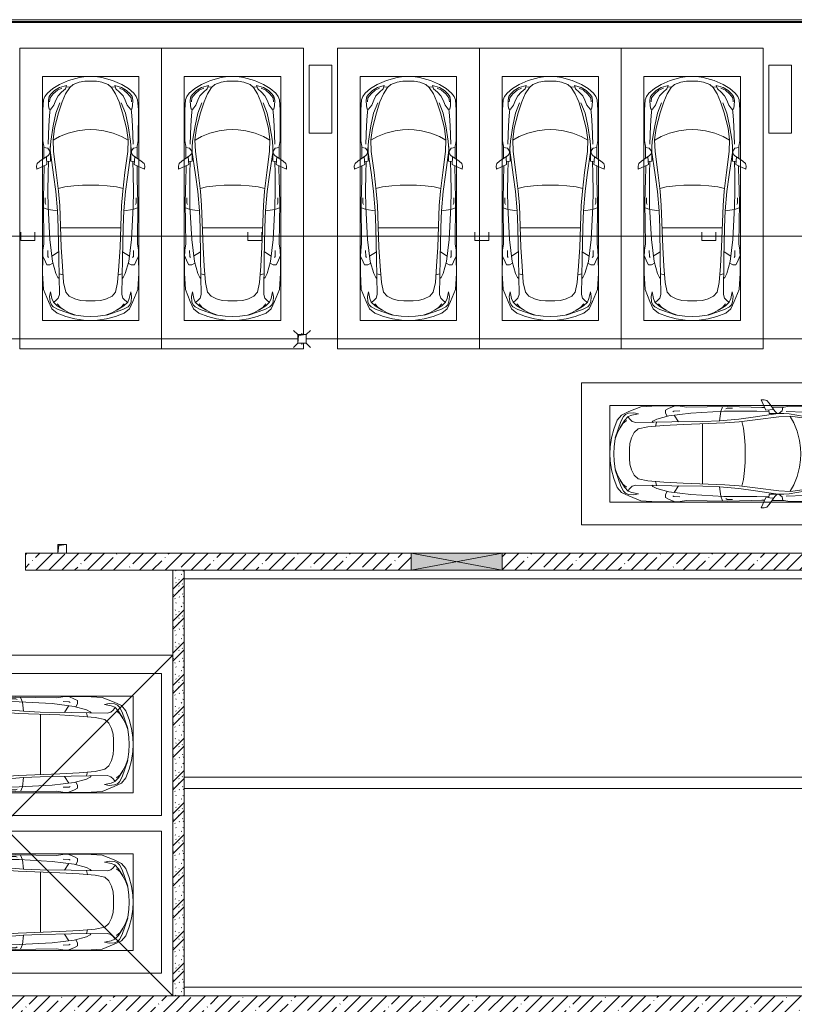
# Model space of a CAD drawing. Header units: millimetres. Extents: x -32229 to 169101, y -13689 to 125138.
# Tile 96 of 256: x 54235 to 67885, y 52800 to 70150. Entities that reach past the tile are written whole.
import ezdxf

# ---------------------------------------------------------------- set-up
doc = ezdxf.new("R2010")
doc.units = ezdxf.units.MM
doc.layers.add('A-DETL-____-OTLN', color=7, linetype='Continuous', lineweight=9, true_color=0x00a600)
for name, color, linetype, lineweight in [('A-DETL-GENF-OTLN', 7, 'Continuous', 18), ('A-FLOR-____-OTLN', 7, 'Continuous', 18), ('A-GENM-____-OTLN', 7, 'Continuous', 18), ('A-GLAZ-____-MCUT', 7, 'Continuous', 9), ('A-GLAZ-____-OTLN', 7, 'Continuous', 18), ('A-WALL-____-MCUT', 7, 'Continuous', 40), ('A-WALL-____-PATT', 7, 'Continuous', 40), ('C-PRKG-____-OTLN', 7, 'Continuous', 18), ('I-WALL-____-MCUT', 7, 'Continuous', 40), ('M-EQPM-____-OTLN', 7, 'Continuous', 18), ('P-SANR-FIXT-OTLN', 7, 'Continuous', 18), ('S-COLS-____-MCUT', 7, 'Continuous', 40)]:
    doc.layers.add(name, color=color, linetype=linetype, lineweight=lineweight)
pattern_1 = [(45, (0, 0), (-228.0985, 228.0985), []), (45, (228.1, 0), (-228.0985, 228.0985), [403.225, -80.645, 6.706, -73.939])]

# ---------------------------------------------------------------- blocks, each defined once
blk = doc.blocks.new('АР_Машиноместо - 5300x2500_С-V8--01 ЭМ')
at = {"layer": 'A-DETL-GENF-OTLN', "color": 253, "lineweight": 13, "true_color": 0xaaaaaa}
for p, q in [((813, 4729), (659, 4670)), ((681, 4606), (967, 4704)), ((970, 4772), (813, 4729)), ((988, 4707), (874, 4665)), ((1126, 4794), (970, 4772)), ((1122, 4726), (988, 4707)), ((1250, 4732), (1122, 4726)), ((1250, 4800), (1126, 4794)), ((1250, 4800), (1374, 4794)), ((1250, 4732), (1378, 4726)), ((1374, 4794), (1530, 4772)), ((1378, 4726), (1512, 4707)), ((1512, 4707), (1626, 4665)), ((1530, 4772), (1687, 4729)), ((1819, 4606), (1533, 4704)), ((1687, 4729), (1841, 4670)), ((566, 4595), (507, 4463)), ((536, 4471), (558, 4526)), ((558, 4526), (591, 4560)), ((659, 4670), (566, 4595)), ((591, 4560), (681, 4606)), ((662, 4543), (595, 4479)), ((717, 4569), (660, 4505)), ((788, 4618), (662, 4543)), ((791, 4620), (717, 4569)), ((874, 4665), (791, 4620)), ((1626, 4665), (1709, 4620)), ((1709, 4620), (1783, 4569)), ((1712, 4618), (1838, 4543)), ((1783, 4569), (1840, 4505)), ((1909, 4560), (1819, 4606)), ((1838, 4543), (1905, 4479)), ((1841, 4670), (1934, 4595)), ((1942, 4526), (1909, 4560)), ((1934, 4595), (1993, 4463)), ((1964, 4471), (1942, 4526)), ((507, 4463), (420, 4254)), ((528, 4375), (536, 4471)), ((544, 4295), (528, 4375)), ((569, 4413), (544, 4295)), ((595, 4479), (569, 4413)), ((645, 4445), (597, 4481)), ((680, 4406), (645, 4445)), ((700, 4345), (680, 4406)), ((689, 3706), (700, 4345)), ((812, 4299), (873, 4370)), ((873, 4370), (970, 4419)), ((970, 4419), (1070, 4447)), ((1070, 4447), (1167, 4453)), ((1167, 4453), (1250, 4454)), ((1333, 4453), (1250, 4454)), ((1430, 4447), (1333, 4453)), ((1530, 4419), (1430, 4447)), ((1627, 4370), (1530, 4419)), ((1688, 4299), (1627, 4370)), ((1800, 4345), (1820, 4406)), ((1811, 3706), (1800, 4345)), ((1820, 4406), (1855, 4445)), ((1855, 4445), (1903, 4481)), ((1905, 4479), (1931, 4413)), ((1931, 4413), (1956, 4295)), ((1956, 4295), (1972, 4375)), ((1972, 4375), (1964, 4471)), ((1993, 4463), (2080, 4254)), ((420, 4254), (403, 3968)), ((774, 4133), (812, 4299)), ((1726, 4133), (1688, 4299)), ((2080, 4254), (2097, 3968)), ((639, 3975), (675, 4045)), ((675, 4045), (695, 4058)), ((752, 3846), (774, 4133)), ((1748, 3846), (1726, 4133)), ((1825, 4045), (1805, 4058)), ((1861, 3975), (1825, 4045)), ((403, 3968), (406, 3688)), ((453, 3766), (478, 3819)), ((478, 3819), (533, 3818)), ((533, 3818), (586, 3790)), ((579, 3763), (639, 3975)), ((731, 3508), (752, 3846)), ((1769, 3508), (1748, 3846)), ((1921, 3763), (1861, 3975)), ((1967, 3818), (1914, 3790)), ((2022, 3819), (1967, 3818)), ((2047, 3766), (2022, 3819)), ((2097, 3968), (2094, 3688)), ((406, 3688), (409, 3560)), ((408, 3667), (453, 3766)), ((495, 3566), (497, 3672)), ((497, 3672), (510, 3691)), ((531, 3375), (579, 3763)), ((687, 3589), (566, 3664)), ((679, 3159), (689, 3706)), ((1821, 3159), (1811, 3706)), ((1813, 3589), (1934, 3664)), ((1969, 3375), (1921, 3763)), ((2003, 3672), (1990, 3691)), ((2005, 3566), (2003, 3672)), ((2092, 3667), (2047, 3766)), ((2094, 3688), (2091, 3560)), ((409, 3560), (426, 3447)), ((705, 2775), (731, 3508)), ((1795, 2775), (1769, 3508)), ((2091, 3560), (2074, 3447)), ((426, 3447), (418, 2723)), ((501, 2790), (531, 3375)), ((1999, 2790), (1969, 3375)), ((2074, 3447), (2082, 2723)), ((666, 2865), (679, 3159)), ((1834, 2865), (1821, 3159)), ((505, 2847), (421, 2813)), ((496, 2532), (501, 2790)), ((666, 2867), (505, 2847)), ((637, 2526), (666, 2867)), ((1834, 2867), (1995, 2847)), ((1863, 2526), (1834, 2867)), ((1995, 2847), (2079, 2813)), ((2004, 2532), (1999, 2790)), ((418, 2723), (428, 2308)), ((448, 2734), (460, 2756)), ((448, 2639), (448, 2734)), ((684, 2522), (705, 2775)), ((1816, 2522), (1795, 2775)), ((2052, 2734), (2040, 2756)), ((2052, 2639), (2052, 2734)), ((2082, 2723), (2072, 2308)), ((500, 2210), (496, 2532)), ((637, 2526), (597, 2231)), ((645, 2192), (684, 2522)), ((1855, 2192), (1816, 2522)), ((1863, 2526), (1903, 2231)), ((2000, 2210), (2004, 2532)), ((428, 2308), (432, 2120)), ((2072, 2308), (2068, 2120)), ((297, 2080), (301, 2131)), ((301, 2131), (480, 2053)), ((432, 2120), (431, 2074)), ((506, 1996), (500, 2210)), ((597, 2231), (535, 1798)), ((596, 1825), (645, 2192)), ((1904, 1825), (1855, 2192)), ((1903, 2231), (1965, 1798)), ((1994, 1996), (2000, 2210)), ((2199, 2131), (2020, 2053)), ((2068, 2120), (2069, 2074)), ((2203, 2080), (2199, 2131)), ((309, 2036), (297, 2080)), ((358, 1990), (309, 2036)), ((501, 1894), (358, 1990)), ((427, 1731), (427, 1943)), ((480, 2053), (471, 1914)), ((541, 1994), (476, 1998)), ((541, 1994), (540, 1733)), ((1959, 1994), (2024, 1998)), ((1959, 1994), (1960, 1733)), ((1999, 1894), (2142, 1990)), ((2020, 2053), (2029, 1914)), ((2073, 1731), (2073, 1943)), ((2142, 1990), (2191, 2036)), ((2191, 2036), (2203, 2080)), ((495, 1765), (427, 1753)), ((534, 1817), (495, 1765)), ((531, 1858), (501, 1894)), ((547, 1643), (531, 1858)), ((589, 1616), (596, 1825)), ((1911, 1616), (1904, 1825)), ((1953, 1643), (1969, 1858)), ((1966, 1817), (2005, 1765)), ((1969, 1858), (1999, 1894)), ((2005, 1765), (2073, 1753)), ((409, 1087), (411, 1634)), ((411, 1634), (427, 1731)), ((615, 1410), (589, 1616)), ((590, 1624), (704, 1557)), ((1910, 1624), (1796, 1557)), ((1885, 1410), (1911, 1616)), ((2089, 1634), (2073, 1731)), ((2091, 1087), (2089, 1634)), ((687, 1141), (615, 1410)), ((704, 1557), (853, 1499)), ((853, 1499), (1017, 1460)), ((1017, 1460), (1147, 1439)), ((1147, 1439), (1250, 1434)), ((1353, 1439), (1250, 1434)), ((1483, 1460), (1353, 1439)), ((1647, 1499), (1483, 1460)), ((1796, 1557), (1647, 1499)), ((1813, 1141), (1885, 1410)), ((421, 911), (409, 1087)), ((510, 1019), (522, 1074)), ((522, 1074), (549, 1076)), ((549, 1076), (603, 1005)), ((749, 950), (687, 1141)), ((1751, 950), (1813, 1141)), ((1951, 1076), (1897, 1005)), ((1978, 1074), (1951, 1076)), ((1990, 1019), (1978, 1074)), ((2079, 911), (2091, 1087)), ((446, 853), (421, 911)), ((506, 920), (510, 1019)), ((519, 852), (506, 920)), ((603, 1005), (639, 920)), ((639, 920), (677, 844)), ((809, 809), (749, 950)), ((1691, 809), (1751, 950)), ((1861, 920), (1823, 844)), ((1897, 1005), (1861, 920)), ((1981, 852), (1994, 920)), ((1994, 920), (1990, 1019)), ((2054, 853), (2079, 911)), ((489, 796), (446, 853)), ((584, 715), (489, 796)), ((550, 812), (519, 852)), ((616, 746), (550, 812)), ((702, 640), (584, 715)), ((704, 696), (616, 746)), ((677, 844), (738, 778)), ((825, 661), (704, 696)), ((738, 778), (805, 716)), ((805, 716), (825, 661)), ((882, 692), (809, 809)), ((1618, 692), (1691, 809)), ((1695, 716), (1675, 661)), ((1675, 661), (1796, 696)), ((1762, 778), (1695, 716)), ((1823, 844), (1762, 778)), ((1796, 696), (1884, 746)), ((1798, 640), (1916, 715)), ((1884, 746), (1950, 812)), ((1916, 715), (2011, 796)), ((1950, 812), (1981, 852)), ((2011, 796), (2054, 853)), ((862, 572), (702, 640)), ((888, 686), (815, 687)), ((1053, 518), (862, 572)), ((941, 642), (882, 692)), ((1051, 599), (941, 642)), ((1149, 583), (1051, 599)), ((1250, 582), (1149, 583)), ((1250, 582), (1351, 583)), ((1351, 583), (1449, 599)), ((1447, 518), (1638, 572)), ((1449, 599), (1559, 642)), ((1559, 642), (1618, 692)), ((1612, 686), (1685, 687)), ((1638, 572), (1798, 640)), ((1165, 503), (1053, 518)), ((1250, 500), (1165, 503)), ((1250, 500), (1335, 503)), ((1335, 503), (1447, 518))]:
    blk.add_line(p, q, dxfattribs=at)
at = {"layer": 'A-DETL-GENF-OTLN', "color": 254, "lineweight": 13, "true_color": 0xd4d4d4}
for p, q in [((695, 3980), (765, 3997)), ((1805, 3980), (1735, 3997)), ((715, 3168), (1250, 3167)), ((1785, 3168), (1250, 3167)), ((678, 2473), (795, 2446)), ((795, 2446), (956, 2427)), ((1705, 2446), (1544, 2427)), ((1822, 2473), (1705, 2446)), ((956, 2427), (1105, 2414)), ((1105, 2414), (1250, 2413)), ((1395, 2414), (1250, 2413)), ((1544, 2427), (1395, 2414)), ((514, 1369), (502, 1696)), ((590, 1368), (547, 1643)), ((1910, 1368), (1953, 1643)), ((1986, 1369), (1998, 1696)), ((525, 1189), (514, 1369)), ((637, 1146), (590, 1368)), ((1863, 1146), (1910, 1368)), ((1975, 1189), (1986, 1369)), ((537, 1076), (525, 1189)), ((710, 963), (637, 1146)), ((1790, 963), (1863, 1146)), ((1963, 1076), (1975, 1189)), ((535, 874), (528, 949)), ((592, 805), (535, 874)), ((1908, 805), (1965, 874)), ((1965, 874), (1972, 949)), ((665, 740), (592, 805)), ((743, 708), (665, 740)), ((1757, 708), (1835, 740)), ((1835, 740), (1908, 805))]:
    blk.add_line(p, q, dxfattribs=at)
at = {"layer": 'C-PRKG-____-OTLN', "color": 253, "lineweight": 13, "true_color": 0xaaaaaa}
for p, q in [((2500, 5300), (0, 5300)), ((0, 0), (0, 5300)), ((2500, 0), (2500, 5300)), ((400, 4800), (2100, 4800)), ((400, 500), (400, 4800)), ((2100, 500), (2100, 4800)), ((400, 500), (2100, 500)), ((2500, 0), (0, 0))]:
    blk.add_line(p, q, dxfattribs=at)
blk = doc.blocks.new('АР_Машиноместо - 5300x2500_С-V38--01 ЭМ')
at = {"layer": 'A-DETL-GENF-OTLN', "color": 253, "lineweight": 13, "true_color": 0xaaaaaa}
for p, q in [((813, 4729), (659, 4670)), ((681, 4606), (967, 4704)), ((970, 4772), (813, 4729)), ((988, 4707), (874, 4665)), ((1126, 4794), (970, 4772)), ((1122, 4726), (988, 4707)), ((1250, 4732), (1122, 4726)), ((1250, 4800), (1126, 4794)), ((1250, 4800), (1374, 4794)), ((1250, 4732), (1378, 4726)), ((1374, 4794), (1530, 4772)), ((1378, 4726), (1512, 4707)), ((1512, 4707), (1626, 4665)), ((1530, 4772), (1687, 4729)), ((1819, 4606), (1533, 4704)), ((1687, 4729), (1841, 4670)), ((566, 4595), (507, 4463)), ((536, 4471), (558, 4526)), ((558, 4526), (591, 4560)), ((659, 4670), (566, 4595)), ((591, 4560), (681, 4606)), ((662, 4543), (595, 4479)), ((717, 4569), (660, 4505)), ((788, 4618), (662, 4543)), ((791, 4620), (717, 4569)), ((874, 4665), (791, 4620)), ((1626, 4665), (1709, 4620)), ((1709, 4620), (1783, 4569)), ((1712, 4618), (1838, 4543)), ((1783, 4569), (1840, 4505)), ((1909, 4560), (1819, 4606)), ((1838, 4543), (1905, 4479)), ((1841, 4670), (1934, 4595)), ((1942, 4526), (1909, 4560)), ((1934, 4595), (1993, 4463)), ((1964, 4471), (1942, 4526)), ((507, 4463), (420, 4254)), ((528, 4375), (536, 4471)), ((544, 4295), (528, 4375)), ((569, 4413), (544, 4295)), ((595, 4479), (569, 4413)), ((645, 4445), (597, 4481)), ((680, 4406), (645, 4445)), ((700, 4345), (680, 4406)), ((689, 3706), (700, 4345)), ((812, 4299), (873, 4370)), ((873, 4370), (970, 4419)), ((970, 4419), (1070, 4447)), ((1070, 4447), (1167, 4453)), ((1167, 4453), (1250, 4454)), ((1333, 4453), (1250, 4454)), ((1430, 4447), (1333, 4453)), ((1530, 4419), (1430, 4447)), ((1627, 4370), (1530, 4419)), ((1688, 4299), (1627, 4370)), ((1800, 4345), (1820, 4406)), ((1811, 3706), (1800, 4345)), ((1820, 4406), (1855, 4445)), ((1855, 4445), (1903, 4481)), ((1905, 4479), (1931, 4413)), ((1931, 4413), (1956, 4295)), ((1956, 4295), (1972, 4375)), ((1972, 4375), (1964, 4471)), ((1993, 4463), (2080, 4254)), ((420, 4254), (403, 3968)), ((774, 4133), (812, 4299)), ((1726, 4133), (1688, 4299)), ((2080, 4254), (2097, 3968)), ((639, 3975), (675, 4045)), ((675, 4045), (695, 4058)), ((752, 3846), (774, 4133)), ((1748, 3846), (1726, 4133)), ((1825, 4045), (1805, 4058)), ((1861, 3975), (1825, 4045)), ((403, 3968), (406, 3688)), ((453, 3766), (478, 3819)), ((478, 3819), (533, 3818)), ((533, 3818), (586, 3790)), ((579, 3763), (639, 3975)), ((731, 3508), (752, 3846)), ((1769, 3508), (1748, 3846)), ((1921, 3763), (1861, 3975)), ((1967, 3818), (1914, 3790)), ((2022, 3819), (1967, 3818)), ((2047, 3766), (2022, 3819)), ((2097, 3968), (2094, 3688)), ((406, 3688), (409, 3560)), ((408, 3667), (453, 3766)), ((495, 3566), (497, 3672)), ((497, 3672), (510, 3691)), ((531, 3375), (579, 3763)), ((687, 3589), (566, 3664)), ((679, 3159), (689, 3706)), ((1821, 3159), (1811, 3706)), ((1813, 3589), (1934, 3664)), ((1969, 3375), (1921, 3763)), ((2003, 3672), (1990, 3691)), ((2005, 3566), (2003, 3672)), ((2092, 3667), (2047, 3766)), ((2094, 3688), (2091, 3560)), ((409, 3560), (426, 3447)), ((705, 2775), (731, 3508)), ((1795, 2775), (1769, 3508)), ((2091, 3560), (2074, 3447)), ((426, 3447), (418, 2723)), ((501, 2790), (531, 3375)), ((1999, 2790), (1969, 3375)), ((2074, 3447), (2082, 2723)), ((666, 2865), (679, 3159)), ((1834, 2865), (1821, 3159)), ((505, 2847), (421, 2813)), ((496, 2532), (501, 2790)), ((666, 2867), (505, 2847)), ((637, 2526), (666, 2867)), ((1834, 2867), (1995, 2847)), ((1863, 2526), (1834, 2867)), ((1995, 2847), (2079, 2813)), ((2004, 2532), (1999, 2790)), ((418, 2723), (428, 2308)), ((448, 2734), (460, 2756)), ((448, 2639), (448, 2734)), ((684, 2522), (705, 2775)), ((1816, 2522), (1795, 2775)), ((2052, 2734), (2040, 2756)), ((2052, 2639), (2052, 2734)), ((2082, 2723), (2072, 2308)), ((500, 2210), (496, 2532)), ((637, 2526), (597, 2231)), ((645, 2192), (684, 2522)), ((1855, 2192), (1816, 2522)), ((1863, 2526), (1903, 2231)), ((2000, 2210), (2004, 2532)), ((428, 2308), (432, 2120)), ((2072, 2308), (2068, 2120)), ((297, 2080), (301, 2131)), ((301, 2131), (480, 2053)), ((432, 2120), (431, 2074)), ((506, 1996), (500, 2210)), ((597, 2231), (535, 1798)), ((596, 1825), (645, 2192)), ((1904, 1825), (1855, 2192)), ((1903, 2231), (1965, 1798)), ((1994, 1996), (2000, 2210)), ((2199, 2131), (2020, 2053)), ((2068, 2120), (2069, 2074)), ((2203, 2080), (2199, 2131)), ((309, 2036), (297, 2080)), ((358, 1990), (309, 2036)), ((501, 1894), (358, 1990)), ((427, 1731), (427, 1943)), ((480, 2053), (471, 1914)), ((541, 1994), (476, 1998)), ((541, 1994), (540, 1733)), ((1959, 1994), (2024, 1998)), ((1959, 1994), (1960, 1733)), ((1999, 1894), (2142, 1990)), ((2020, 2053), (2029, 1914)), ((2073, 1731), (2073, 1943)), ((2142, 1990), (2191, 2036)), ((2191, 2036), (2203, 2080)), ((495, 1765), (427, 1753)), ((534, 1817), (495, 1765)), ((531, 1858), (501, 1894)), ((547, 1643), (531, 1858)), ((589, 1616), (596, 1825)), ((1911, 1616), (1904, 1825)), ((1953, 1643), (1969, 1858)), ((1966, 1817), (2005, 1765)), ((1969, 1858), (1999, 1894)), ((2005, 1765), (2073, 1753)), ((409, 1087), (411, 1634)), ((411, 1634), (427, 1731)), ((615, 1410), (589, 1616)), ((590, 1624), (704, 1557)), ((1910, 1624), (1796, 1557)), ((1885, 1410), (1911, 1616)), ((2089, 1634), (2073, 1731)), ((2091, 1087), (2089, 1634)), ((687, 1141), (615, 1410)), ((704, 1557), (853, 1499)), ((853, 1499), (1017, 1460)), ((1017, 1460), (1147, 1439)), ((1147, 1439), (1250, 1434)), ((1353, 1439), (1250, 1434)), ((1483, 1460), (1353, 1439)), ((1647, 1499), (1483, 1460)), ((1796, 1557), (1647, 1499)), ((1813, 1141), (1885, 1410)), ((421, 911), (409, 1087)), ((510, 1019), (522, 1074)), ((522, 1074), (549, 1076)), ((549, 1076), (603, 1005)), ((749, 950), (687, 1141)), ((1751, 950), (1813, 1141)), ((1951, 1076), (1897, 1005)), ((1978, 1074), (1951, 1076)), ((1990, 1019), (1978, 1074)), ((2079, 911), (2091, 1087)), ((446, 853), (421, 911)), ((506, 920), (510, 1019)), ((519, 852), (506, 920)), ((603, 1005), (639, 920)), ((639, 920), (677, 844)), ((809, 809), (749, 950)), ((1691, 809), (1751, 950)), ((1861, 920), (1823, 844)), ((1897, 1005), (1861, 920)), ((1981, 852), (1994, 920)), ((1994, 920), (1990, 1019)), ((2054, 853), (2079, 911)), ((489, 796), (446, 853)), ((584, 715), (489, 796)), ((550, 812), (519, 852)), ((616, 746), (550, 812)), ((702, 640), (584, 715)), ((704, 696), (616, 746)), ((677, 844), (738, 778)), ((825, 661), (704, 696)), ((738, 778), (805, 716)), ((805, 716), (825, 661)), ((882, 692), (809, 809)), ((1618, 692), (1691, 809)), ((1695, 716), (1675, 661)), ((1675, 661), (1796, 696)), ((1762, 778), (1695, 716)), ((1823, 844), (1762, 778)), ((1796, 696), (1884, 746)), ((1798, 640), (1916, 715)), ((1884, 746), (1950, 812)), ((1916, 715), (2011, 796)), ((1950, 812), (1981, 852)), ((2011, 796), (2054, 853)), ((862, 572), (702, 640)), ((888, 686), (815, 687)), ((1053, 518), (862, 572)), ((941, 642), (882, 692)), ((1051, 599), (941, 642)), ((1149, 583), (1051, 599)), ((1250, 582), (1149, 583)), ((1250, 582), (1351, 583)), ((1351, 583), (1449, 599)), ((1447, 518), (1638, 572)), ((1449, 599), (1559, 642)), ((1559, 642), (1618, 692)), ((1612, 686), (1685, 687)), ((1638, 572), (1798, 640)), ((1165, 503), (1053, 518)), ((1250, 500), (1165, 503)), ((1250, 500), (1335, 503)), ((1335, 503), (1447, 518))]:
    blk.add_line(p, q, dxfattribs=at)
at = {"layer": 'A-DETL-GENF-OTLN', "color": 254, "lineweight": 13, "true_color": 0xd4d4d4}
for p, q in [((695, 3980), (765, 3997)), ((1805, 3980), (1735, 3997)), ((715, 3168), (1250, 3167)), ((1785, 3168), (1250, 3167)), ((678, 2473), (795, 2446)), ((795, 2446), (956, 2427)), ((1705, 2446), (1544, 2427)), ((1822, 2473), (1705, 2446)), ((956, 2427), (1105, 2414)), ((1105, 2414), (1250, 2413)), ((1395, 2414), (1250, 2413)), ((1544, 2427), (1395, 2414)), ((514, 1369), (502, 1696)), ((590, 1368), (547, 1643)), ((1910, 1368), (1953, 1643)), ((1986, 1369), (1998, 1696)), ((525, 1189), (514, 1369)), ((637, 1146), (590, 1368)), ((1863, 1146), (1910, 1368)), ((1975, 1189), (1986, 1369)), ((537, 1076), (525, 1189)), ((710, 963), (637, 1146)), ((1790, 963), (1863, 1146)), ((1963, 1076), (1975, 1189)), ((535, 874), (528, 949)), ((592, 805), (535, 874)), ((1908, 805), (1965, 874)), ((1965, 874), (1972, 949)), ((665, 740), (592, 805)), ((743, 708), (665, 740)), ((1757, 708), (1835, 740)), ((1835, 740), (1908, 805))]:
    blk.add_line(p, q, dxfattribs=at)
at = {"layer": 'C-PRKG-____-OTLN', "color": 253, "lineweight": 13, "true_color": 0xaaaaaa}
for p, q in [((2500, 5300), (0, 5300)), ((0, 5200), (0, 5300)), ((2500, 0), (2500, 5300)), ((0, 0), (0, 5050)), ((400, 4800), (2100, 4800)), ((400, 500), (400, 4800)), ((2100, 500), (2100, 4800)), ((400, 500), (2100, 500)), ((2500, 0), (0, 0))]:
    blk.add_line(p, q, dxfattribs=at)
blk = doc.blocks.new('АР_Машиноместо - 5300x2500_С-V10--01 ЭМ')
at = {"layer": 'A-DETL-GENF-OTLN', "color": 253, "lineweight": 13, "true_color": 0xaaaaaa}
for p, q in [((1053, -518), (862, -572)), ((1165, -503), (1053, -518)), ((1250, -500), (1165, -503)), ((1250, -500), (1335, -503)), ((1335, -503), (1447, -518)), ((1447, -518), (1638, -572)), ((702, -640), (584, -715)), ((862, -572), (702, -640)), ((825, -661), (704, -696)), ((805, -716), (825, -661)), ((882, -692), (809, -809)), ((888, -686), (815, -687)), ((941, -642), (882, -692)), ((1051, -599), (941, -642)), ((1149, -583), (1051, -599)), ((1250, -582), (1149, -583)), ((1250, -582), (1351, -583)), ((1351, -583), (1449, -599)), ((1449, -599), (1559, -642)), ((1559, -642), (1618, -692)), ((1612, -686), (1685, -687)), ((1618, -692), (1691, -809)), ((1638, -572), (1798, -640)), ((1695, -716), (1675, -661)), ((1675, -661), (1796, -696)), ((1798, -640), (1916, -715)), ((446, -853), (421, -911)), ((489, -796), (446, -853)), ((584, -715), (489, -796)), ((519, -852), (506, -920)), ((550, -812), (519, -852)), ((616, -746), (550, -812)), ((704, -696), (616, -746)), ((639, -920), (677, -844)), ((677, -844), (738, -778)), ((738, -778), (805, -716)), ((809, -809), (749, -950)), ((1691, -809), (1751, -950)), ((1762, -778), (1695, -716)), ((1823, -844), (1762, -778)), ((1796, -696), (1884, -746)), ((1861, -920), (1823, -844)), ((1884, -746), (1950, -812)), ((1916, -715), (2011, -796)), ((1950, -812), (1981, -852)), ((1981, -852), (1994, -920)), ((2011, -796), (2054, -853)), ((2054, -853), (2079, -911)), ((421, -911), (409, -1087)), ((506, -920), (510, -1019)), ((510, -1019), (522, -1074)), ((549, -1076), (603, -1005)), ((603, -1005), (639, -920)), ((749, -950), (687, -1141)), ((1751, -950), (1813, -1141)), ((1897, -1005), (1861, -920)), ((1951, -1076), (1897, -1005)), ((1990, -1019), (1978, -1074)), ((1994, -920), (1990, -1019)), ((2079, -911), (2091, -1087)), ((409, -1087), (411, -1634)), ((522, -1074), (549, -1076)), ((687, -1141), (615, -1410)), ((1813, -1141), (1885, -1410)), ((1978, -1074), (1951, -1076)), ((2091, -1087), (2089, -1634)), ((615, -1410), (589, -1616)), ((590, -1624), (704, -1557)), ((704, -1557), (853, -1499)), ((853, -1499), (1017, -1460)), ((1017, -1460), (1147, -1439)), ((1147, -1439), (1250, -1434)), ((1353, -1439), (1250, -1434)), ((1483, -1460), (1353, -1439)), ((1647, -1499), (1483, -1460)), ((1796, -1557), (1647, -1499)), ((1910, -1624), (1796, -1557)), ((1885, -1410), (1911, -1616)), ((411, -1634), (427, -1731)), ((427, -1731), (427, -1943)), ((547, -1643), (531, -1858)), ((541, -1994), (540, -1733)), ((589, -1616), (596, -1825)), ((1911, -1616), (1904, -1825)), ((1953, -1643), (1969, -1858)), ((1959, -1994), (1960, -1733)), ((2089, -1634), (2073, -1731)), ((2073, -1731), (2073, -1943)), ((501, -1894), (358, -1990)), ((495, -1765), (427, -1753)), ((534, -1817), (495, -1765)), ((531, -1858), (501, -1894)), ((597, -2231), (535, -1798)), ((596, -1825), (645, -2192)), ((1904, -1825), (1855, -2192)), ((1903, -2231), (1965, -1798)), ((1966, -1817), (2005, -1765)), ((1969, -1858), (1999, -1894)), ((1999, -1894), (2142, -1990)), ((2005, -1765), (2073, -1753)), ((309, -2036), (297, -2080)), ((297, -2080), (301, -2131)), ((301, -2131), (480, -2053)), ((358, -1990), (309, -2036)), ((432, -2120), (431, -2074)), ((480, -2053), (471, -1914)), ((541, -1994), (476, -1998)), ((506, -1996), (500, -2210)), ((1959, -1994), (2024, -1998)), ((1994, -1996), (2000, -2210)), ((2020, -2053), (2029, -1914)), ((2199, -2131), (2020, -2053)), ((2068, -2120), (2069, -2074)), ((2142, -1990), (2191, -2036)), ((2191, -2036), (2203, -2080)), ((2203, -2080), (2199, -2131)), ((428, -2308), (432, -2120)), ((500, -2210), (496, -2532)), ((637, -2526), (597, -2231)), ((645, -2192), (684, -2522)), ((1855, -2192), (1816, -2522)), ((1863, -2526), (1903, -2231)), ((2000, -2210), (2004, -2532)), ((2072, -2308), (2068, -2120)), ((418, -2723), (428, -2308)), ((2082, -2723), (2072, -2308)), ((496, -2532), (501, -2790)), ((637, -2526), (666, -2867)), ((684, -2522), (705, -2775)), ((1816, -2522), (1795, -2775)), ((1863, -2526), (1834, -2867)), ((2004, -2532), (1999, -2790)), ((426, -3447), (418, -2723)), ((448, -2639), (448, -2734)), ((448, -2734), (460, -2756)), ((705, -2775), (731, -3508)), ((1795, -2775), (1769, -3508)), ((2052, -2734), (2040, -2756)), ((2052, -2639), (2052, -2734)), ((2074, -3447), (2082, -2723)), ((505, -2847), (421, -2813)), ((501, -2790), (531, -3375)), ((666, -2867), (505, -2847)), ((666, -2865), (679, -3159)), ((1834, -2865), (1821, -3159)), ((1834, -2867), (1995, -2847)), ((1999, -2790), (1969, -3375)), ((1995, -2847), (2079, -2813)), ((679, -3159), (689, -3706)), ((1821, -3159), (1811, -3706)), ((409, -3560), (426, -3447)), ((531, -3375), (579, -3763)), ((1969, -3375), (1921, -3763)), ((2091, -3560), (2074, -3447)), ((406, -3688), (409, -3560)), ((495, -3566), (497, -3672)), ((687, -3589), (566, -3664)), ((731, -3508), (752, -3846)), ((1769, -3508), (1748, -3846)), ((1813, -3589), (1934, -3664)), ((2005, -3566), (2003, -3672)), ((2094, -3688), (2091, -3560)), ((403, -3968), (406, -3688)), ((408, -3667), (453, -3766)), ((453, -3766), (478, -3819)), ((497, -3672), (510, -3691)), ((533, -3818), (586, -3790)), ((579, -3763), (639, -3975)), ((689, -3706), (700, -4345)), ((1811, -3706), (1800, -4345)), ((1921, -3763), (1861, -3975)), ((1967, -3818), (1914, -3790)), ((2003, -3672), (1990, -3691)), ((2047, -3766), (2022, -3819)), ((2092, -3667), (2047, -3766)), ((2097, -3968), (2094, -3688)), ((420, -4254), (403, -3968)), ((478, -3819), (533, -3818)), ((639, -3975), (675, -4045)), ((752, -3846), (774, -4133)), ((1748, -3846), (1726, -4133)), ((1861, -3975), (1825, -4045)), ((2022, -3819), (1967, -3818)), ((2080, -4254), (2097, -3968)), ((675, -4045), (695, -4058)), ((774, -4133), (812, -4299)), ((1726, -4133), (1688, -4299)), ((1825, -4045), (1805, -4058)), ((507, -4463), (420, -4254)), ((544, -4295), (528, -4375)), ((569, -4413), (544, -4295)), ((812, -4299), (873, -4370)), ((1688, -4299), (1627, -4370)), ((1931, -4413), (1956, -4295)), ((1956, -4295), (1972, -4375)), ((1993, -4463), (2080, -4254)), ((566, -4595), (507, -4463)), ((528, -4375), (536, -4471)), ((536, -4471), (558, -4526)), ((595, -4479), (569, -4413)), ((662, -4543), (595, -4479)), ((645, -4445), (597, -4481)), ((680, -4406), (645, -4445)), ((717, -4569), (660, -4505)), ((700, -4345), (680, -4406)), ((873, -4370), (970, -4419)), ((970, -4419), (1070, -4447)), ((1070, -4447), (1167, -4453)), ((1167, -4453), (1250, -4454)), ((1333, -4453), (1250, -4454)), ((1430, -4447), (1333, -4453)), ((1530, -4419), (1430, -4447)), ((1627, -4370), (1530, -4419)), ((1783, -4569), (1840, -4505)), ((1800, -4345), (1820, -4406)), ((1820, -4406), (1855, -4445)), ((1838, -4543), (1905, -4479)), ((1855, -4445), (1903, -4481)), ((1905, -4479), (1931, -4413)), ((1934, -4595), (1993, -4463)), ((1964, -4471), (1942, -4526)), ((1972, -4375), (1964, -4471)), ((558, -4526), (591, -4560)), ((659, -4670), (566, -4595)), ((591, -4560), (681, -4606)), ((813, -4729), (659, -4670)), ((788, -4618), (662, -4543)), ((681, -4606), (967, -4704)), ((791, -4620), (717, -4569)), ((874, -4665), (791, -4620)), ((988, -4707), (874, -4665)), ((1512, -4707), (1626, -4665)), ((1819, -4606), (1533, -4704)), ((1626, -4665), (1709, -4620)), ((1687, -4729), (1841, -4670)), ((1709, -4620), (1783, -4569)), ((1712, -4618), (1838, -4543)), ((1909, -4560), (1819, -4606)), ((1841, -4670), (1934, -4595)), ((1942, -4526), (1909, -4560)), ((970, -4772), (813, -4729)), ((1126, -4794), (970, -4772)), ((1122, -4726), (988, -4707)), ((1250, -4732), (1122, -4726)), ((1250, -4800), (1126, -4794)), ((1250, -4732), (1378, -4726)), ((1250, -4800), (1374, -4794)), ((1374, -4794), (1530, -4772)), ((1378, -4726), (1512, -4707)), ((1530, -4772), (1687, -4729))]:
    blk.add_line(p, q, dxfattribs=at)
at = {"layer": 'A-DETL-GENF-OTLN', "color": 254, "lineweight": 13, "true_color": 0xd4d4d4}
for p, q in [((592, -805), (535, -874)), ((665, -740), (592, -805)), ((743, -708), (665, -740)), ((1757, -708), (1835, -740)), ((1835, -740), (1908, -805)), ((1908, -805), (1965, -874)), ((535, -874), (528, -949)), ((710, -963), (637, -1146)), ((1790, -963), (1863, -1146)), ((1965, -874), (1972, -949)), ((525, -1189), (514, -1369)), ((537, -1076), (525, -1189)), ((637, -1146), (590, -1368)), ((1863, -1146), (1910, -1368)), ((1963, -1076), (1975, -1189)), ((1975, -1189), (1986, -1369)), ((514, -1369), (502, -1696)), ((590, -1368), (547, -1643)), ((1910, -1368), (1953, -1643)), ((1986, -1369), (1998, -1696)), ((795, -2446), (956, -2427)), ((956, -2427), (1105, -2414)), ((1105, -2414), (1250, -2413)), ((1395, -2414), (1250, -2413)), ((1544, -2427), (1395, -2414)), ((1705, -2446), (1544, -2427)), ((678, -2473), (795, -2446)), ((1822, -2473), (1705, -2446)), ((715, -3168), (1250, -3167)), ((1785, -3168), (1250, -3167)), ((695, -3980), (765, -3997)), ((1805, -3980), (1735, -3997))]:
    blk.add_line(p, q, dxfattribs=at)
at = {"layer": 'C-PRKG-____-OTLN', "color": 253, "lineweight": 13, "true_color": 0xaaaaaa}
for p, q in [((2500, 0), (0, 0)), ((0, 0), (0, -5300)), ((2500, 0), (2500, -5300)), ((400, -500), (400, -4800)), ((400, -500), (2100, -500)), ((2100, -500), (2100, -4800)), ((400, -4800), (2100, -4800)), ((2500, -5300), (0, -5300))]:
    blk.add_line(p, q, dxfattribs=at)
blk = doc.blocks.new('АР_Канал вертикальный прямоугольный - ВК-5403405--01 ЭМ')
at = {"layer": 'M-EQPM-____-OTLN', "color": 253, "lineweight": 13, "true_color": 0xaaaaaa}
for p, q in [((75, 75), (-75, 75)), ((-75, 75), (-75, -75)), ((75, 75), (-75, 75)), ((-75, 75), (-75, -75)), ((-75, -75), (-75, 75)), ((-75, 75), (75, 75)), ((-75, -75), (-60, 60)), ((-75, -75), (-60, 60)), ((-60, 60), (75, 75)), ((-60, 60), (75, 75)), ((75, -75), (75, 75)), ((75, 75), (75, -75)), ((-75, -75), (75, -75)), ((75, -75), (-75, -75))]:
    blk.add_line(p, q, dxfattribs=at)
blk = doc.blocks.new('АР_Отверстие прямоугольное - ОВВ-3443144--01 ЭМ')
at = {"layer": 'A-GLAZ-____-OTLN', "lineweight": 13, "true_color": 0xf0f0f0}
blk.add_hatch(color=7, dxfattribs=at).paths.add_polyline_path([(925, -150), (925, 150), (-675, 150), (-675, -150)])
at = {"layer": 'A-GLAZ-____-MCUT', "color": 253, "lineweight": 13, "true_color": 0xaaaaaa}
for p, q in [((-675, 150), (-675, -150)), ((925, 150), (925, -150))]:
    blk.add_line(p, q, dxfattribs=at)
at = {"layer": 'A-GLAZ-____-OTLN', "color": 253, "lineweight": 5, "true_color": 0xaaaaaa}
for p, q in [((925, 150), (-675, -150)), ((-675, 150), (925, -150))]:
    blk.add_line(p, q, dxfattribs=at)
at = {"layer": 'A-GLAZ-____-OTLN', "color": 253, "lineweight": 13, "true_color": 0xaaaaaa}
for p, q in [((925, 150), (-675, 150)), ((-675, 150), (-675, -150)), ((925, -150), (925, 150)), ((-675, -150), (925, -150))]:
    blk.add_line(p, q, dxfattribs=at)
blk = doc.blocks.new('АР-Заполнение деф_ шва - Д_ш_-4338032--01 ЭМ')
at = {"layer": 'A-GENM-____-OTLN', "color": 253, "lineweight": 13, "true_color": 0xaaaaaa}
for p, q in [((0, 25), (49475, 25)), ((0, -25), (49475, -25))]:
    blk.add_line(p, q, dxfattribs=at)
blk = doc.blocks.new('АР_Трап - 100-100-2797955--01 ЭМ')
at = {"layer": 'P-SANR-FIXT-OTLN', "color": 253, "lineweight": 13, "true_color": 0xaaaaaa}
for p, q in [((-75, 75), (-150, 150)), ((-100, 0), (-75, 0)), ((0, 75), (0, 100)), ((75, 75), (150, 150)), ((75, 0), (100, 0)), ((-75, -75), (-150, -150)), ((0, -100), (0, -75)), ((75, -75), (150, -150))]:
    blk.add_line(p, q, dxfattribs=at)
blk = doc.blocks.new('Наметкина 10_РД_АР_П_отсоединено_rvt-1--01 ЭМ')
at = {"layer": 'A-WALL-____-PATT', "lineweight": 5, "true_color": 0xaaaaaa}
h = blk.add_hatch(dxfattribs=at)
h.set_pattern_fill('FP_1', color=253, style=0, pattern_type=2)
h.set_pattern_definition(pattern_1)
h.paths.add_polyline_path([(76305, 60450), (76305, 60524), (76305, 60750), (62735, 60750), (62735, 60450), (76205, 60450)])
h.paths.add_polyline_path([(54335, 60450), (61135, 60450), (61135, 60750), (54335, 60750), (54335, 60524)])
h = blk.add_hatch(dxfattribs=at)
h.set_pattern_fill('FP_6', color=253, style=0, pattern_type=2)
h.set_pattern_definition([(135, (300.56, 377.28), (-565.6854, 6e-14), [10, -790]), (135, (349.8, 474.73), (-565.6854, 6e-14), [10, -790]), (135, (423.93, 473.06), (-565.6854, 6e-14), [10, -790]), (135, (229.92, 447.9), (-565.6854, 6e-14), [10, -790]), (135, (155.08, 447.9), (-565.6854, 6e-14), [10, -790]), (135, (114.9, 369.03), (-565.6854, 6e-14), [10, -790]), (135, (132.43, 285.8), (-565.6854, 6e-14), [10, -790]), (135, (214.66, 322), (-565.6854, 6e-14), [10, -790]), (135, (198.16, 261.88), (-565.6854, 6e-14), [10, -790]), (135, (45.2, 272.9), (-565.6854, 6e-14), [10, -790]), (135, (42.32, 336.16), (-565.6854, 6e-14), [10, -790]), (135, (92.26, 192.24), (-565.6854, 6e-14), [10, -790]), (135, (7.07, 149.2), (-565.6854, 6e-14), [10, -790]), (135, (80.6, 95.1), (-565.6854, 6e-14), [10, -790]), (135, (79.53, 36.94), (-565.6854, 6e-14), [10, -790]), (135, (153.87, 74.56), (-565.6854, 6e-14), [10, -790]), (135, (228.35, 124.8), (-565.6854, 6e-14), [10, -790]), (135, (279.75, 180.4), (-565.6854, 6e-14), [10, -790]), (135, (282.9, 31.63), (-565.6854, 6e-14), [10, -790]), (135, (377.38, 53.45), (-565.6854, 6e-14), [10, -790]), (135, (352.28, 102.7), (-565.6854, 6e-14), [10, -790]), (135, (354.05, 0), (-565.6854, 6e-14), [10, -790]), (135, (553.23, 16.45), (-565.6854, 6e-14), [10, -790]), (135, (542.38, 63.45), (-565.6854, 6e-14), [10, -790]), (135, (536.58, 239.3), (-565.6854, 6e-14), [10, -790]), (135, (475.85, 203.9), (-565.6854, 6e-14), [10, -790]), (135, (475.85, 316.54), (-565.6854, 6e-14), [10, -790]), (135, (520.8, 408.7), (-565.6854, 6e-14), [10, -790]), (135, (551.1, 470.8), (-565.6854, 6e-14), [10, -790]), (135, (235.25, 537.93), (-565.6854, 6e-14), [10, -790]), (135, (407.25, 547.65), (-565.6854, 6e-14), [10, -790]), (135, (94.5, 558.6), (-565.6854, 6e-14), [10, -790]), (135, (46.4, 532.3), (-565.6854, 6e-14), [10, -790]), (135, (85.56, 465.04), (-565.6854, 6e-14), [10, -790]), (135, (355.53, 181.14), (-565.6854, 6e-14), [10, -790]), (135, (362.23, 243.6), (-565.6854, 6e-14), [10, -790]), (135, (413.45, 344.1), (-565.6854, 6e-14), [10, -790]), (135, (286.3, 273.25), (-565.6854, 6e-14), [10, -790]), (135, (423.02, 263.72), (-565.6854, 6e-14), [10, -790]), (135, (162.94, 190.2), (-565.6854, 6e-14), [10, -790]), (135, (470.25, 120.93), (-565.6854, 6e-14), [10, -790]), (135, (484.48, 9.78), (-565.6854, 6e-14), [10, -790]), (45, (0, 212.13), (-565.6854, 0), []), (45, (212.13, 0), (-565.6854, 0), []), (45, (353.55, 0), (-565.6854, 0), []), (45, (0, 353.55), (-565.6854, 0), [])])
h.paths.add_polyline_path([(57135, 52950), (57135, 60450), (56935, 60450), (56935, 52950)])
h = blk.add_hatch(dxfattribs=at)
h.set_pattern_fill('FP_1', color=253, style=0, pattern_type=2)
h.set_pattern_definition(pattern_1)
h.paths.add_polyline_path([(51405, 52650), (76305, 52650), (76305, 52950), (51405, 52950)])
at = {"layer": 'A-FLOR-____-OTLN', "color": 253, "lineweight": 13, "true_color": 0xaaaaaa}
for p, q in [((10001, 70120), (84777, 70120)), ((35335, 70100), (75235, 70100)), ((59135, 64525), (43085, 64525)), ((69435, 64525), (59285, 64525)), ((57135, 60300), (73535, 60300)), ((56935, 58950), (35335, 58950)), ((36035, 58950), (56935, 58950)), ((54035, 56050), (56935, 58950)), ((73535, 56800), (57135, 56800)), ((57135, 56600), (73535, 56600)), ((56935, 52950), (54035, 55850)), ((73535, 53100), (57135, 53100))]:
    blk.add_line(p, q, dxfattribs=at)
at = {"layer": 'A-WALL-____-MCUT', "color": 253, "lineweight": 13, "true_color": 0xaaaaaa}
for p, q in [((61135, 60750), (54335, 60750)), ((54335, 60750), (54335, 60450)), ((62735, 60750), (61135, 60750)), ((76305, 60750), (62735, 60750)), ((54335, 60450), (61135, 60450)), ((61135, 60450), (62735, 60450)), ((62735, 60450), (76155, 60450)), ((76155, 52950), (51405, 52950))]:
    blk.add_line(p, q, dxfattribs=at)
at = {"layer": 'I-WALL-____-MCUT', "color": 253, "lineweight": 13, "true_color": 0xaaaaaa}
for p, q in [((56935, 60450), (56935, 52950)), ((57135, 60450), (56935, 60450)), ((57135, 52950), (57135, 60450)), ((56935, 52950), (57135, 52950))]:
    blk.add_line(p, q, dxfattribs=at)
at = {"layer": 'S-COLS-____-MCUT', "color": 253, "lineweight": 15, "true_color": 0xaaaaaa}
for p, q in [((59735, 69350), (59335, 69350)), ((59335, 69350), (59335, 68150)), ((59735, 68150), (59735, 69350)), ((67835, 69350), (67435, 69350)), ((67435, 69350), (67435, 68150)), ((67835, 68150), (67835, 69350)), ((59335, 68150), (59735, 68150)), ((67435, 68150), (67835, 68150))]:
    blk.add_line(p, q, dxfattribs=at)
at = {"layer": 'A-GENM-____-OTLN', "color": 253, "lineweight": 13, "true_color": 0xaaaaaa}
blk.add_blockref('АР-Заполнение деф_ шва - Д_ш_-4338032--01 ЭМ', (35335, 70125), dxfattribs=at)
at = {"layer": 'A-GLAZ-____-OTLN', "color": 253, "lineweight": 13, "true_color": 0xaaaaaa}
blk.add_blockref('АР_Отверстие прямоугольное - ОВВ-3443144--01 ЭМ', (61810, 60600), dxfattribs=at)
at = {"layer": 'C-PRKG-____-OTLN', "color": 253, "lineweight": 13, "true_color": 0xaaaaaa}
for name, p, rotation in [('АР_Машиноместо - 5300x2500_С-V8--01 ЭМ', (56735, 69650), 180), ('АР_Машиноместо - 5300x2500_С-V38--01 ЭМ', (59235, 69650), 180), ('АР_Машиноместо - 5300x2500_С-V8--01 ЭМ', (67335, 69650), 180), ('АР_Машиноместо - 5300x2500_С-V8--01 ЭМ', (69435, 61250), 90.00000000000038), ('АР_Машиноместо - 5300x2500_С-V10--01 ЭМ', (51435, 56129), 90.00000000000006), ('АР_Машиноместо - 5300x2500_С-V8--01 ЭМ', (51435, 55850), 270.0000000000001)]:
    blk.add_blockref(name, p, dxfattribs=dict(at, rotation=rotation))
for p in [(59835, 69650), (62335, 69650)]:
    blk.add_blockref('АР_Машиноместо - 5300x2500_С-V10--01 ЭМ', p, dxfattribs=at)
at = {"layer": 'M-EQPM-____-OTLN', "color": 253, "lineweight": 13, "true_color": 0xaaaaaa}
for p in [(59210, 64525), (54985, 60825)]:
    blk.add_blockref('АР_Канал вертикальный прямоугольный - ВК-5403405--01 ЭМ', p, dxfattribs=at)
at = {"layer": 'P-SANR-FIXT-OTLN', "color": 253, "lineweight": 13, "true_color": 0xaaaaaa}
blk.add_blockref('АР_Трап - 100-100-2797955--01 ЭМ', (59210, 64525), dxfattribs=at)

msp = doc.modelspace()

# ---------------------------------------------------------------- linework, layer by layer
at = {"layer": 'A-DETL-____-OTLN', "color": 5, "true_color": 0x0000ff}
for p, q in [((45573.5, 66333.6), (85745.4, 66333.6)), ((54253.2, 66408.6), (54253.2, 66258.6)), ((54503.2, 66258.6), (54503.2, 66408.6)), ((58253.2, 66408.6), (58253.2, 66258.6)), ((58503.2, 66258.6), (58503.2, 66408.6)), ((62253.2, 66408.6), (62253.2, 66258.6)), ((62503.2, 66258.6), (62503.2, 66408.6)), ((66253.2, 66408.6), (66253.2, 66258.6)), ((66503.2, 66258.6), (66503.2, 66408.6)), ((54253.2, 66258.6), (54503.2, 66258.6)), ((58253.2, 66258.6), (58503.2, 66258.6)), ((62253.2, 66258.6), (62503.2, 66258.6)), ((66253.2, 66258.6), (66503.2, 66258.6))]:
    msp.add_line(p, q, dxfattribs=at)

# ---------------------------------------------------------------- block references
at = {"lineweight": 5}
msp.add_blockref('Наметкина 10_РД_АР_П_отсоединено_rvt-1--01 ЭМ', (0, 0), dxfattribs=at)

doc.saveas('drawing.dxf')
